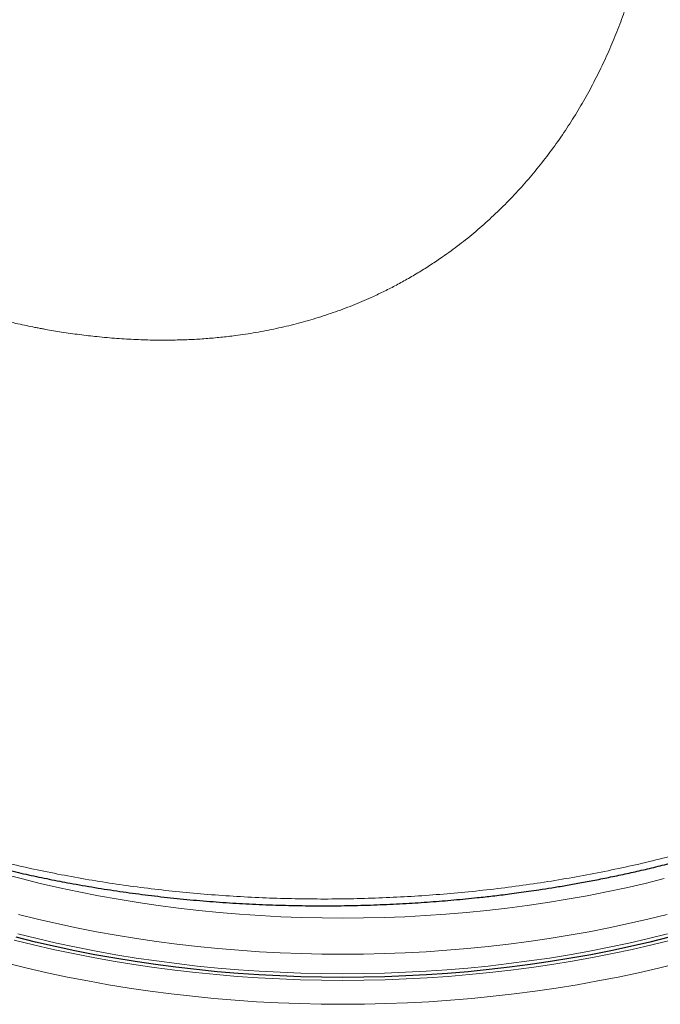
# Model space of a CAD drawing. Header units: millimetres. Extents: x 8 to 949, y 12 to 889.
# Tile 42 of 256: x 743 to 762, y 197 to 226. Entities that reach past the tile are written whole.
import ezdxf

# ---------------------------------------------------------------- set-up
doc = ezdxf.new("R2010")
doc.units = ezdxf.units.MM

msp = doc.modelspace()

# ---------------------------------------------------------------- linework, layer by layer
at = {"color": 252, "linetype": 'Continuous', "lineweight": 0, "flags": 128}
for points in [[(761.638, 201.087), (761.084, 200.95), (760.525, 200.821), (759.96, 200.7), (759.39, 200.589), (758.815, 200.486), (758.236, 200.391), (757.652, 200.306), (757.065, 200.229), (756.474, 200.161), (755.881, 200.102), (755.285, 200.052), (754.687, 200.012), (754.087, 199.98), (753.486, 199.957), (752.885, 199.943), (752.283, 199.939), (751.681, 199.943), (751.079, 199.957), (750.478, 199.98), (749.879, 200.012), (749.281, 200.052), (748.685, 200.102), (748.091, 200.161), (747.501, 200.229), (746.913, 200.306), (746.33, 200.391), (745.75, 200.486), (745.175, 200.589), (744.605, 200.7), (744.04, 200.821), (743.481, 200.95), (742.928, 201.087), (742.381, 201.232)], [(761.719, 200.046), (761.161, 199.908), (760.597, 199.778), (760.027, 199.656), (759.452, 199.544), (758.872, 199.44), (758.287, 199.344), (757.699, 199.258), (757.106, 199.181), (756.511, 199.112), (755.912, 199.053), (755.311, 199.003), (754.708, 198.961), (754.103, 198.929), (753.497, 198.906), (752.89, 198.893), (752.283, 198.888), (751.675, 198.893), (751.069, 198.906), (750.462, 198.929), (749.858, 198.961), (749.255, 199.003), (748.653, 199.053), (748.055, 199.112), (747.459, 199.181), (746.867, 199.258), (746.278, 199.344), (745.694, 199.44), (745.114, 199.544), (744.538, 199.656), (743.969, 199.778), (743.404, 199.908), (742.846, 200.046)], [(742.834, 199.481), (743.393, 199.342), (743.958, 199.212), (744.528, 199.091), (745.104, 198.978), (745.685, 198.874), (746.27, 198.778), (746.86, 198.692), (747.453, 198.614), (748.049, 198.546), (748.649, 198.486), (749.251, 198.436), (749.854, 198.395), (750.46, 198.363), (751.067, 198.34), (751.675, 198.326), (752.283, 198.321), (752.891, 198.326), (753.499, 198.34), (754.105, 198.363), (754.711, 198.395), (755.315, 198.436), (755.917, 198.486), (756.516, 198.546), (757.113, 198.614), (757.706, 198.692), (758.295, 198.778), (758.88, 198.874), (759.461, 198.978), (760.037, 199.091), (760.608, 199.212), (761.173, 199.342), (761.731, 199.481)], [(761.841, 199.302), (761.276, 199.161), (760.704, 199.03), (760.127, 198.907), (759.545, 198.793), (758.957, 198.687), (758.365, 198.591), (757.769, 198.503), (757.169, 198.425), (756.565, 198.356), (755.959, 198.296), (755.35, 198.245), (754.739, 198.203), (754.127, 198.17), (753.513, 198.147), (752.898, 198.133), (752.283, 198.129), (751.668, 198.133), (751.053, 198.147), (750.439, 198.17), (749.826, 198.203), (749.215, 198.245), (748.607, 198.296), (748, 198.356), (747.397, 198.425), (746.797, 198.503), (746.2, 198.591), (745.608, 198.687), (745.021, 198.793), (744.438, 198.907), (743.861, 199.03), (743.29, 199.161), (742.724, 199.302)], [(742.521, 198.63), (743.098, 198.486), (743.682, 198.352), (744.271, 198.226), (744.866, 198.11), (745.466, 198.002), (746.071, 197.904), (746.68, 197.815), (747.293, 197.734), (747.909, 197.664), (748.528, 197.602), (749.15, 197.55), (749.774, 197.508), (750.4, 197.474), (751.027, 197.451), (751.654, 197.436), (752.283, 197.432), (752.911, 197.436), (753.539, 197.451), (754.166, 197.474), (754.791, 197.508), (755.415, 197.55), (756.037, 197.602), (756.656, 197.664), (757.273, 197.734), (757.885, 197.815), (758.494, 197.904), (759.099, 198.002), (759.699, 198.11), (760.294, 198.226), (760.884, 198.352), (761.467, 198.486), (762.044, 198.63)]]:
    msp.add_lwpolyline(points, dxfattribs=at)
at = {"color": 7, "linetype": 'Continuous', "lineweight": 30, "flags": 128}
msp.add_lwpolyline([(761.78, 199.381), (761.218, 199.241), (760.651, 199.111), (760.077, 198.988), (759.498, 198.875), (758.914, 198.77), (758.326, 198.675), (757.734, 198.588), (757.137, 198.51), (756.538, 198.441), (755.935, 198.381), (755.331, 198.331), (754.723, 198.289), (754.115, 198.257), (753.505, 198.234), (752.894, 198.22), (752.283, 198.215), (751.671, 198.22), (751.061, 198.234), (750.451, 198.257), (749.842, 198.289), (749.235, 198.331), (748.63, 198.381), (748.028, 198.441), (747.428, 198.51), (746.832, 198.588), (746.239, 198.675), (745.651, 198.77), (745.067, 198.875), (744.488, 198.988), (743.915, 199.111), (743.347, 199.241), (742.785, 199.381)], dxfattribs=at)
at = {"color": 252, "linetype": 'Continuous', "lineweight": 0}
for points, knots in [([(761.301, 234.08), (761.32, 233.921), (761.36, 233.599), (761.4, 233.106), (761.426, 232.598), (761.437, 232.083), (761.433, 231.565), (761.413, 231.049), (761.378, 230.531), (761.324, 229.99), (761.251, 229.427), (761.154, 228.842), (761.036, 228.259), (760.897, 227.676), (760.736, 227.094), (760.552, 226.514), (760.346, 225.939), (760.117, 225.368), (759.864, 224.805), (759.589, 224.25), (759.291, 223.706), (758.972, 223.175), (758.631, 222.658), (758.269, 222.156), (757.886, 221.67), (757.483, 221.202), (757.06, 220.753), (756.618, 220.323), (756.157, 219.914), (755.68, 219.529), (755.243, 219.21), (754.851, 218.946), (754.507, 218.73), (754.156, 218.524), (753.805, 218.332), (753.459, 218.156), (753.048, 217.962), (752.565, 217.757), (752.001, 217.547), (751.523, 217.393), (751.14, 217.283), (750.854, 217.207), (750.565, 217.137), (750.273, 217.073), (749.978, 217.014), (749.679, 216.961), (749.388, 216.916), (749.126, 216.88), (748.893, 216.852), (748.679, 216.829), (748.462, 216.809), (748.243, 216.792), (748.023, 216.778), (747.8, 216.767), (747.575, 216.759), (747.247, 216.751), (746.811, 216.751), (746.265, 216.767), (745.705, 216.8), (745.156, 216.849), (744.62, 216.911), (744.119, 216.983), (743.771, 217.041), (743.575, 217.077), (743.514, 217.088), (743.452, 217.1), (743.391, 217.111), (743.329, 217.123), (743.122, 217.164), (742.766, 217.239), (742.259, 217.358), (741.742, 217.492), (741.214, 217.642), (740.678, 217.809), (740.133, 217.992), (739.772, 218.125), (739.588, 218.193)], [0, 0, 0, 0, 0.014847, 0.029997, 0.045474, 0.0613, 0.076859, 0.092404, 0.107956, 0.123533, 0.141106, 0.158699, 0.176337, 0.194044, 0.211844, 0.229763, 0.247824, 0.265869, 0.283997, 0.302231, 0.32047, 0.338614, 0.356775, 0.374975, 0.393161, 0.411279, 0.429352, 0.447502, 0.465654, 0.483698, 0.501656, 0.513421, 0.525467, 0.537647, 0.54942, 0.560929, 0.572122, 0.589739, 0.607589, 0.625693, 0.634428, 0.643227, 0.652092, 0.661025, 0.670027, 0.6791, 0.688246, 0.696494, 0.702917, 0.709401, 0.715949, 0.722561, 0.729236, 0.735977, 0.742783, 0.749654, 0.765817, 0.78248, 0.79965, 0.817333, 0.833323, 0.849716, 0.864479, 0.866436, 0.868398, 0.870366, 0.872339, 0.874317, 0.876301, 0.892246, 0.908763, 0.925854, 0.943521, 0.961765, 0.980591, 1, 1, 1, 1]), ([(734.892, 204.461), (735.063, 204.364), (735.403, 204.171), (735.932, 203.894), (736.472, 203.628), (737.025, 203.372), (737.59, 203.126), (738.202, 202.877), (738.862, 202.627), (739.574, 202.378), (740.303, 202.142), (741.05, 201.92), (741.815, 201.712), (742.596, 201.518), (743.387, 201.341), (744.186, 201.181), (744.99, 201.038), (745.797, 200.913), (746.608, 200.804), (747.426, 200.711), (748.255, 200.634), (749.095, 200.573), (749.943, 200.529), (750.793, 200.502), (751.645, 200.492), (752.492, 200.499), (753.334, 200.523), (754.17, 200.563), (755.004, 200.619), (755.841, 200.692), (756.679, 200.783), (757.518, 200.891), (758.352, 201.016), (759.181, 201.157), (759.997, 201.315), (760.802, 201.488), (761.593, 201.676), (762.376, 201.88), (762.89, 202.029), (763.147, 202.104)], [0, 0, 0, 0, 0.023531, 0.046956, 0.070298, 0.093579, 0.116822, 0.140048, 0.167427, 0.194844, 0.222329, 0.249913, 0.278012, 0.306031, 0.33399, 0.361912, 0.389816, 0.417223, 0.444651, 0.472119, 0.499644, 0.52769, 0.555709, 0.583705, 0.611682, 0.639646, 0.667101, 0.69455, 0.721998, 0.749448, 0.777405, 0.805374, 0.833361, 0.861371, 0.889412, 0.916987, 0.944605, 0.972273, 1, 1, 1, 1])]:
    msp.add_open_spline(points, degree=3, knots=knots, dxfattribs=at)
at = {"color": 7, "linetype": 'Continuous', "lineweight": 30}
msp.add_open_spline([(734.996, 204.224), (735.034, 204.202), (735.105, 204.161), (735.205, 204.105), (735.288, 204.058), (735.355, 204.021), (735.405, 203.993), (735.441, 203.974), (735.467, 203.96), (735.489, 203.948), (735.513, 203.935), (735.553, 203.913), (735.614, 203.88), (735.699, 203.835), (735.801, 203.781), (735.921, 203.719), (736.056, 203.65), (736.199, 203.578), (736.346, 203.505), (736.596, 203.384), (736.956, 203.215), (737.434, 203.003), (737.946, 202.788), (738.489, 202.574), (739.056, 202.364), (739.627, 202.166), (740.196, 201.981), (740.775, 201.805), (741.361, 201.638), (741.955, 201.48), (742.548, 201.334), (743.143, 201.197), (743.745, 201.071), (744.387, 200.947), (745.071, 200.827), (745.798, 200.715), (746.532, 200.615), (747.277, 200.529), (748.031, 200.455), (748.795, 200.395), (749.562, 200.349), (750.332, 200.317), (751.098, 200.299), (751.861, 200.295), (752.619, 200.305), (753.373, 200.328), (754.109, 200.363), (754.823, 200.409), (755.514, 200.466), (756.046, 200.518), (756.424, 200.559), (756.653, 200.585), (756.89, 200.614), (757.142, 200.645), (757.41, 200.681), (757.696, 200.721), (758.016, 200.768), (758.373, 200.823), (758.769, 200.889), (759.186, 200.962), (759.625, 201.044), (760.084, 201.136), (760.555, 201.236), (761.035, 201.344), (761.524, 201.461), (762.029, 201.59), (762.55, 201.731), (762.9, 201.833), (763.079, 201.884)], degree=3, knots=[0, 0, 0, 0, 0.005319, 0.009879, 0.013683, 0.016731, 0.019027, 0.02057, 0.021566, 0.022521, 0.023584, 0.024753, 0.027963, 0.031777, 0.036191, 0.041586, 0.047658, 0.053991, 0.060376, 0.066812, 0.086273, 0.106201, 0.126606, 0.149012, 0.171458, 0.1935, 0.215152, 0.236431, 0.258594, 0.280243, 0.301575, 0.322868, 0.344131, 0.365374, 0.390396, 0.415415, 0.440448, 0.46551, 0.491071, 0.516673, 0.542254, 0.567812, 0.593354, 0.618425, 0.643487, 0.668504, 0.693254, 0.716493, 0.739461, 0.762162, 0.769746, 0.777301, 0.785159, 0.793603, 0.802632, 0.812246, 0.822448, 0.835092, 0.848537, 0.862784, 0.877836, 0.893696, 0.910365, 0.926828, 0.944018, 0.96194, 0.980598, 1, 1, 1, 1], dxfattribs=at)

doc.saveas('drawing.dxf')
